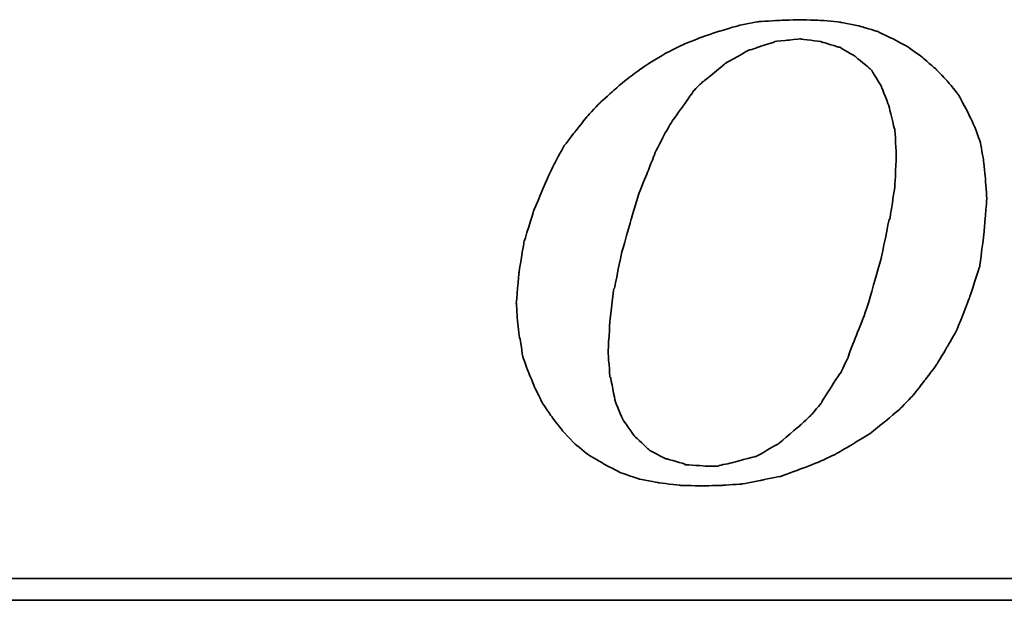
# Model space of a CAD drawing. Header units: millimetres. Extents: x 45 to 569, y -90 to 128.
# Tile 33 of 49: x 433.18 to 442.77, y -25.61 to -19.96. Entities that reach past the tile are written whole.
import ezdxf

# ---------------------------------------------------------------- set-up
doc = ezdxf.new("R2010")
doc.units = ezdxf.units.MM
doc.header["$LTSCALE"] = 0.15
doc.layers.add('DIM', color=4, linetype='CONTINUOUS')
doc.layers.add('layer 1', color=7, linetype='CONTINUOUS')

# ---------------------------------------------------------------- blocks, each defined once
blk = doc.blocks.new('TBI MOTION logo(完整正式版)')
at = {"layer": 'layer 1', "color": 22, "lineweight": 35}
for points, knots in [([(-11.34375, -6.98375), (-11.34375, -6.98375), (-10.91375, -7.43875), (-10.91375, -7.43875), (-10.91375, -7.43875), (-10.91375, -7.43875), (-10.38625, -7.87125), (-10.38625, -7.87125), (-10.38625, -7.87125), (-10.38625, -7.87125), (-9.81125, -8.20375), (-9.81125, -8.20375), (-9.81125, -8.20375), (-9.81125, -8.20375), (-9.21125, -8.51875), (-9.21125, -8.51875), (-9.21125, -8.51875), (-9.21125, -8.51875), (-8.51625, -8.75875), (-8.51625, -8.75875), (-8.51625, -8.75875), (-8.51625, -8.75875), (-7.77125, -8.90375), (-7.77125, -8.90375), (-7.77125, -8.90375), (-7.77125, -8.90375), (-6.97875, -8.99875), (-6.97875, -8.99875), (-6.97875, -8.99875), (-6.97875, -8.99875), (-6.14125, -9.02375), (-6.14125, -9.02375), (-6.14125, -9.02375), (-6.14125, -9.02375), (-5.37125, -8.99875), (-5.37125, -8.99875), (-5.37125, -8.99875), (-5.37125, -8.99875), (-4.65375, -8.94875), (-4.65375, -8.94875), (-4.65375, -8.94875), (-4.65375, -8.94875), (-3.93375, -8.80625), (-3.93375, -8.80625), (-3.93375, -8.80625), (-3.93375, -8.80625), (-3.21375, -8.66375), (-3.21375, -8.66375), (-3.21375, -8.66375), (-3.21375, -8.66375), (-2.49375, -8.39875), (-2.49375, -8.39875), (-2.49375, -8.39875), (-2.49375, -8.39875), (-1.79875, -8.13375), (-1.79875, -8.13375), (-1.79875, -8.13375), (-1.79875, -8.13375), (-1.17375, -7.84375), (-1.17375, -7.84375), (-1.17375, -7.84375), (-1.17375, -7.84375), (-0.52375, -7.46375), (-0.52375, -7.46375), (-0.52375, -7.46375), (-0.52375, -7.46375), (0.10124, -7.07875), (0.10124, -7.07875), (0.10124, -7.07875), (0.10124, -7.07875), (0.67625, -6.62375), (0.67625, -6.62375), (0.67625, -6.62375), (0.67625, -6.62375), (1.24874, -6.14375), (1.24874, -6.14375), (1.24874, -6.14375), (1.24874, -6.14375), (1.72874, -5.64125), (1.72874, -5.64125), (1.72874, -5.64125), (1.72874, -5.64125), (2.18624, -5.06375), (2.18624, -5.06375), (2.18624, -5.06375), (2.18624, -5.06375), (2.61625, -4.48874), (2.61625, -4.48874), (2.61625, -4.48874), (2.61625, -4.48874), (3.00125, -3.83874), (3.00125, -3.83874), (3.00125, -3.83874), (3.00125, -3.83874), (3.36124, -3.21374), (3.36124, -3.21374), (3.36124, -3.21374), (3.36124, -3.21374), (3.84374, -1.99125), (3.84374, -1.99125), (3.84374, -1.99125), (3.84374, -1.99125), (4.22625, -0.81875), (4.22625, -0.81875), (4.22625, -0.81875), (4.22625, -0.81875), (4.39125, 0.45624), (4.39125, 0.45624), (4.39125, 0.45624), (4.39125, 0.45624), (4.48874, 1.70124), (4.48874, 1.70124), (4.48874, 1.70124), (4.48874, 1.70124), (4.43874, 2.44625), (4.43874, 2.44625), (4.43874, 2.44625), (4.43874, 2.44625), (4.36874, 3.14125), (4.36874, 3.14125), (4.36874, 3.14125), (4.36874, 3.14125), (4.25125, 3.81125), (4.25125, 3.81125), (4.25125, 3.81125), (4.25125, 3.81125), (4.03124, 4.41125), (4.03124, 4.41125), (4.03124, 4.41125), (4.03124, 4.41125), (3.74374, 5.01125), (3.74374, 5.01125), (3.74374, 5.01125), (3.74374, 5.01125), (3.43124, 5.58875), (3.43124, 5.58875), (3.43124, 5.58875), (3.43124, 5.58875), (3.02625, 6.09125), (3.02625, 6.09125), (3.02625, 6.09125), (3.02625, 6.09125), (2.59374, 6.54875), (2.59374, 6.54875), (2.59374, 6.54875), (2.59374, 6.54875), (2.09124, 6.98125), (2.09124, 6.98125), (2.09124, 6.98125), (2.09124, 6.98125), (1.56124, 7.36625), (1.56124, 7.36625), (1.56124, 7.36625), (1.56124, 7.36625), (0.98624, 7.67625), (0.98624, 7.67625), (0.98624, 7.67625), (0.98624, 7.67625), (0.38624, 7.96375), (0.38624, 7.96375), (0.38624, 7.96375), (0.38624, 7.96375), (-0.25875, 8.15625), (-0.25875, 8.15625), (-0.25875, 8.15625), (-0.25875, 8.15625), (-0.98125, 8.30125), (-0.98125, 8.30125), (-0.98125, 8.30125), (-0.98125, 8.30125), (-1.70124, 8.37125), (-1.70124, 8.37125), (-1.70124, 8.37125), (-1.70124, 8.37125), (-2.49375, 8.39624), (-2.49375, 8.39624), (-2.49375, 8.39624), (-2.49375, 8.39624), (-3.28625, 8.37125), (-3.28625, 8.37125), (-3.28625, 8.37125), (-3.28625, 8.37125), (-4.05125, 8.32125), (-4.05125, 8.32125), (-4.05125, 8.32125), (-4.05125, 8.32125), (-4.77375, 8.18125), (-4.77375, 8.18125), (-4.77375, 8.18125), (-4.77375, 8.18125), (-5.51625, 7.96375), (-5.51625, 7.96375), (-5.51625, 7.96375), (-5.51625, 7.96375), (-6.21125, 7.72625), (-6.21125, 7.72625), (-6.21125, 7.72625), (-6.21125, 7.72625), (-6.92875, 7.43625), (-6.92875, 7.43625), (-6.92875, 7.43625), (-6.92875, 7.43625), (-7.57875, 7.10125), (-7.57875, 7.10125), (-7.57875, 7.10125), (-7.57875, 7.10125), (-8.24875, 6.69125), (-8.24875, 6.69125), (-8.24875, 6.69125), (-8.24875, 6.69125), (-8.84875, 6.26125), (-8.84875, 6.26125), (-8.84875, 6.26125), (-8.84875, 6.26125), (-9.42625, 5.78125), (-9.42625, 5.78125), (-9.42625, 5.78125), (-9.42625, 5.78125), (-9.95375, 5.30125), (-9.95375, 5.30125), (-9.95375, 5.30125), (-9.95375, 5.30125), (-10.43375, 4.79624), (-10.43375, 4.79624), (-10.43375, 4.79624), (-10.43375, 4.79624), (-10.88875, 4.22125), (-10.88875, 4.22125), (-10.88875, 4.22125), (-10.88875, 4.22125), (-11.29875, 3.69375), (-11.29875, 3.69375), (-11.29875, 3.69375), (-11.29875, 3.69375), (-11.63375, 3.09125), (-11.63375, 3.09125), (-11.63375, 3.09125), (-11.63375, 3.09125), (-11.91875, 2.49625), (-11.91875, 2.49625), (-11.91875, 2.49625), (-11.91875, 2.49625), (-12.44875, 1.24625), (-12.44875, 1.24625), (-12.44875, 1.24625), (-12.44875, 1.24625), (-12.80875, 0.06874), (-12.80875, 0.06874), (-12.80875, 0.06874), (-12.80875, 0.06874), (-12.99875, -1.07875), (-12.99875, -1.07875), (-12.99875, -1.07875), (-12.99875, -1.07875), (-13.09375, -2.18375), (-13.09375, -2.18375), (-13.09375, -2.18375), (-13.09375, -2.18375), (-13.04875, -2.85375), (-13.04875, -2.85375), (-13.04875, -2.85375), (-13.04875, -2.85375), (-12.97375, -3.50375), (-12.97375, -3.50375), (-12.97375, -3.50375), (-12.97375, -3.50375), (-12.95375, -3.50375), (-12.95375, -3.50375), (-12.95375, -3.50375), (-12.95375, -3.50375), (-12.85375, -4.17375), (-12.85375, -4.17375), (-12.85375, -4.17375), (-12.85375, -4.17375), (-12.63875, -4.77624), (-12.63875, -4.77624), (-12.63875, -4.77624), (-12.63875, -4.77624), (-12.39875, -5.35125), (-12.39875, -5.35125), (-12.39875, -5.35125), (-12.39875, -5.35125), (-12.11375, -5.92875), (-12.11375, -5.92875), (-12.11375, -5.92875), (-12.11375, -5.92875), (-11.75375, -6.45375), (-11.75375, -6.45375), (-11.75375, -6.45375), (-11.75375, -6.45375), (-11.34375, -6.98375), (-11.34375, -6.98375)], [0, 0, 0, 0, 0.01369863, 0.01369863, 0.01369863, 0.01369864, 0.02739726, 0.02739726, 0.02739726, 0.02739727, 0.04109589, 0.04109589, 0.04109589, 0.0410959, 0.05479452, 0.05479452, 0.05479452, 0.05479453, 0.06849315, 0.06849315, 0.06849315, 0.06849316, 0.08219178, 0.08219178, 0.08219178, 0.08219179, 0.09589041, 0.09589041, 0.09589041, 0.09589042, 0.10958904, 0.10958904, 0.10958904, 0.10958905, 0.12328767, 0.12328767, 0.12328767, 0.12328768, 0.1369863, 0.1369863, 0.1369863, 0.13698631, 0.15068493, 0.15068493, 0.15068493, 0.15068494, 0.16438356, 0.16438356, 0.16438356, 0.16438357, 0.17808219, 0.17808219, 0.17808219, 0.1780822, 0.19178082, 0.19178082, 0.19178082, 0.19178083, 0.20547945, 0.20547945, 0.20547945, 0.20547946, 0.21917808, 0.21917808, 0.21917808, 0.21917809, 0.23287671, 0.23287671, 0.23287671, 0.23287672, 0.24657534, 0.24657534, 0.24657534, 0.24657535, 0.26027397, 0.26027397, 0.26027397, 0.26027398, 0.2739726, 0.2739726, 0.2739726, 0.27397261, 0.28767123, 0.28767123, 0.28767123, 0.28767124, 0.30136986, 0.30136986, 0.30136986, 0.30136987, 0.31506849, 0.31506849, 0.31506849, 0.3150685, 0.32876712, 0.32876712, 0.32876712, 0.32876713, 0.34246575, 0.34246575, 0.34246575, 0.34246576, 0.35616438, 0.35616438, 0.35616438, 0.35616439, 0.36986301, 0.36986301, 0.36986301, 0.36986302, 0.38356164, 0.38356164, 0.38356164, 0.38356165, 0.39726027, 0.39726027, 0.39726027, 0.39726028, 0.4109589, 0.4109589, 0.4109589, 0.41095891, 0.42465753, 0.42465753, 0.42465753, 0.42465754, 0.43835616, 0.43835616, 0.43835616, 0.43835617, 0.45205479, 0.45205479, 0.45205479, 0.4520548, 0.46575342, 0.46575342, 0.46575342, 0.46575343, 0.47945205, 0.47945205, 0.47945205, 0.47945206, 0.49315068, 0.49315068, 0.49315068, 0.49315069, 0.50684932, 0.50684932, 0.50684932, 0.50684933, 0.52054795, 0.52054795, 0.52054795, 0.52054796, 0.53424658, 0.53424658, 0.53424658, 0.53424659, 0.54794521, 0.54794521, 0.54794521, 0.54794522, 0.56164384, 0.56164384, 0.56164384, 0.56164385, 0.57534247, 0.57534247, 0.57534247, 0.57534248, 0.5890411, 0.5890411, 0.5890411, 0.58904111, 0.60273973, 0.60273973, 0.60273973, 0.60273974, 0.61643836, 0.61643836, 0.61643836, 0.61643837, 0.63013699, 0.63013699, 0.63013699, 0.630137, 0.64383562, 0.64383562, 0.64383562, 0.64383563, 0.65753425, 0.65753425, 0.65753425, 0.65753426, 0.67123288, 0.67123288, 0.67123288, 0.67123289, 0.68493151, 0.68493151, 0.68493151, 0.68493152, 0.69863014, 0.69863014, 0.69863014, 0.69863015, 0.71232877, 0.71232877, 0.71232877, 0.71232878, 0.7260274, 0.7260274, 0.7260274, 0.72602741, 0.73972603, 0.73972603, 0.73972603, 0.73972604, 0.75342466, 0.75342466, 0.75342466, 0.75342467, 0.76712329, 0.76712329, 0.76712329, 0.7671233, 0.78082192, 0.78082192, 0.78082192, 0.78082193, 0.79452055, 0.79452055, 0.79452055, 0.79452056, 0.80821918, 0.80821918, 0.80821918, 0.80821919, 0.82191781, 0.82191781, 0.82191781, 0.82191782, 0.83561644, 0.83561644, 0.83561644, 0.83561645, 0.84931507, 0.84931507, 0.84931507, 0.84931508, 0.8630137, 0.8630137, 0.8630137, 0.86301371, 0.87671233, 0.87671233, 0.87671233, 0.87671234, 0.89041096, 0.89041096, 0.89041096, 0.89041097, 0.90410959, 0.90410959, 0.90410959, 0.9041096, 0.91780822, 0.91780822, 0.91780822, 0.91780823, 0.93150685, 0.93150685, 0.93150685, 0.93150686, 0.94520548, 0.94520548, 0.94520548, 0.94520549, 0.95890411, 0.95890411, 0.95890411, 0.95890412, 0.97260274, 0.97260274, 0.97260274, 0.97260275, 0.98630137, 0.98630137, 0.98630137, 0.98630138, 1, 1, 1, 1]), ([(-8.77875, 1.03124), (-8.77875, 1.03124), (-8.51625, 1.89625), (-8.51625, 1.89625), (-8.51625, 1.89625), (-8.51625, 1.89625), (-8.20375, 2.66375), (-8.20375, 2.66375), (-8.20375, 2.66375), (-8.20375, 2.66375), (-7.91625, 3.38125), (-7.91625, 3.38125), (-7.91625, 3.38125), (-7.91625, 3.38125), (-7.91625, 3.40624), (-7.91625, 3.40624), (-7.91625, 3.40624), (-7.91625, 3.40624), (-7.57875, 4.07624), (-7.57875, 4.07624), (-7.57875, 4.07624), (-7.57875, 4.07624), (-7.24375, 4.65125), (-7.24375, 4.65125), (-7.24375, 4.65125), (-7.24375, 4.65125), (-7.21875, 4.65125), (-7.21875, 4.65125), (-7.21875, 4.65125), (-7.21875, 4.65125), (-7.21875, 4.67624), (-7.21875, 4.67624), (-7.21875, 4.67624), (-7.21875, 4.67624), (-6.83625, 5.20375), (-6.83625, 5.20375), (-6.83625, 5.20375), (-6.83625, 5.20375), (-6.49875, 5.68625), (-6.49875, 5.68625), (-6.49875, 5.68625), (-6.49875, 5.68625), (-6.49875, 5.70625), (-6.49875, 5.70625), (-6.49875, 5.70625), (-6.49875, 5.70625), (-6.11625, 6.09125), (-6.11625, 6.09125), (-6.11625, 6.09125), (-6.11625, 6.09125), (-6.09125, 6.09125), (-6.09125, 6.09125), (-6.09125, 6.09125), (-6.09125, 6.09125), (-5.27375, 6.76625), (-5.27375, 6.76625), (-5.27375, 6.76625), (-5.27375, 6.76625), (-5.24875, 6.76625), (-5.24875, 6.76625), (-5.24875, 6.76625), (-5.24875, 6.76625), (-5.24875, 6.78625), (-5.24875, 6.78625), (-5.24875, 6.78625), (-5.24875, 6.78625), (-4.38875, 7.26624), (-4.38875, 7.26624), (-4.38875, 7.26624), (-4.38875, 7.26624), (-4.36125, 7.26624), (-4.36125, 7.26624), (-4.36125, 7.26624), (-4.36125, 7.26624), (-3.93375, 7.41125), (-3.93375, 7.41125), (-3.93375, 7.41125), (-3.93375, 7.41125), (-3.47375, 7.55625), (-3.47375, 7.55625), (-3.47375, 7.55625), (-3.47375, 7.55625), (-3.45375, 7.55625), (-3.45375, 7.55625), (-3.45375, 7.55625), (-3.45375, 7.55625), (-3.42875, 7.58124), (-3.42875, 7.58124), (-3.42875, 7.58124), (-3.42875, 7.58124), (-2.97375, 7.62625), (-2.97375, 7.62625), (-2.97375, 7.62625), (-2.97375, 7.62625), (-2.49375, 7.67625), (-2.49375, 7.67625), (-2.49375, 7.67625), (-2.49375, 7.67625), (-2.46875, 7.67625), (-2.46875, 7.67625), (-2.46875, 7.67625), (-2.46875, 7.67625), (-1.70124, 7.58124), (-1.70124, 7.58124), (-1.70124, 7.58124), (-1.70124, 7.58124), (-1.67875, 7.55625), (-1.67875, 7.55625), (-1.67875, 7.55625), (-1.67875, 7.55625), (-1.65375, 7.55625), (-1.65375, 7.55625), (-1.65375, 7.55625), (-1.65375, 7.55625), (-1.03125, 7.36625), (-1.03125, 7.36625), (-1.03125, 7.36625), (-1.03125, 7.36625), (-1.00625, 7.36625), (-1.00625, 7.36625), (-1.00625, 7.36625), (-1.00625, 7.36625), (-0.43124, 7.02624), (-0.43124, 7.02624), (-0.43124, 7.02624), (-0.43124, 7.02624), (-0.40625, 7.00624), (-0.40625, 7.00624), (-0.40625, 7.00624), (-0.40625, 7.00624), (0.12124, 6.57124), (0.12124, 6.57124), (0.12124, 6.57124), (0.12124, 6.57124), (0.14624, 6.54875), (0.14624, 6.54875), (0.14624, 6.54875), (0.14624, 6.54875), (0.17124, 6.52375), (0.17124, 6.52375), (0.17124, 6.52375), (0.17124, 6.52375), (0.55625, 5.89875), (0.55625, 5.89875), (0.55625, 5.89875), (0.55625, 5.89875), (0.55625, 5.87625), (0.55625, 5.87625), (0.55625, 5.87625), (0.55625, 5.87625), (0.84124, 5.15625), (0.84124, 5.15625), (0.84124, 5.15625), (0.84124, 5.15625), (0.84124, 5.13125), (0.84124, 5.13125), (0.84124, 5.13125), (0.84124, 5.13125), (1.03624, 4.31875), (1.03624, 4.31875), (1.03624, 4.31875), (1.03624, 4.31875), (1.05624, 4.31875), (1.05624, 4.31875), (1.05624, 4.31875), (1.05624, 4.31875), (1.05624, 4.29125), (1.05624, 4.29125), (1.05624, 4.29125), (1.05624, 4.29125), (1.10625, 3.33125), (1.10625, 3.33125), (1.10625, 3.33125), (1.10625, 3.33125), (1.10625, 3.30875), (1.10625, 3.30875), (1.10625, 3.30875), (1.10625, 3.30875), (1.05624, 2.20624), (1.05624, 2.20624), (1.05624, 2.20624), (1.05624, 2.20624), (1.05624, 2.18124), (1.05624, 2.18124), (1.05624, 2.18124), (1.05624, 2.18124), (0.86624, 0.93624), (0.86624, 0.93624), (0.86624, 0.93624), (0.86624, 0.93624), (0.84124, 0.93624), (0.84124, 0.93624), (0.84124, 0.93624), (0.84124, 0.93624), (0.55625, -0.45874), (0.55625, -0.45874), (0.55625, -0.45874), (0.55625, -0.45874), (0.12124, -1.99125), (0.12124, -1.99125), (0.12124, -1.99125), (0.12124, -1.99125), (0.12124, -2.01874), (0.12124, -2.01874), (0.12124, -2.01874), (0.12124, -2.01874), (-0.13874, -2.78375), (-0.13874, -2.78375), (-0.13874, -2.78375), (-0.13874, -2.78375), (-0.43124, -3.50375), (-0.43124, -3.50375), (-0.43124, -3.50375), (-0.43124, -3.50375), (-0.69375, -4.19875), (-0.69375, -4.19875), (-0.69375, -4.19875), (-0.69375, -4.19875), (-0.69375, -4.22375), (-0.69375, -4.22375), (-0.69375, -4.22375), (-0.69375, -4.22375), (-0.98125, -4.82374), (-0.98125, -4.82374), (-0.98125, -4.82374), (-0.98125, -4.82374), (-1.00625, -4.82374), (-1.00625, -4.82374), (-1.00625, -4.82374), (-1.00625, -4.82374), (-1.33875, -5.35125), (-1.33875, -5.35125), (-1.33875, -5.35125), (-1.33875, -5.35125), (-1.67875, -5.87875), (-1.67875, -5.87875), (-1.67875, -5.87875), (-1.67875, -5.87875), (-1.67875, -5.90375), (-1.67875, -5.90375), (-1.67875, -5.90375), (-1.67875, -5.90375), (-2.05875, -6.35875), (-2.05875, -6.35875), (-2.05875, -6.35875), (-2.05875, -6.35875), (-2.08375, -6.38375), (-2.08375, -6.38375), (-2.08375, -6.38375), (-2.08375, -6.38375), (-2.46875, -6.74375), (-2.46875, -6.74375), (-2.46875, -6.74375), (-2.46875, -6.74375), (-3.25875, -7.41625), (-3.25875, -7.41625), (-3.25875, -7.41625), (-3.25875, -7.41625), (-3.28625, -7.43875), (-3.28625, -7.43875), (-3.28625, -7.43875), (-3.28625, -7.43875), (-4.12375, -7.91875), (-4.12375, -7.91875), (-4.12375, -7.91875), (-4.12375, -7.91875), (-4.14875, -7.91875), (-4.14875, -7.91875), (-4.14875, -7.91875), (-4.14875, -7.91875), (-4.17125, -7.91875), (-4.17125, -7.91875), (-4.17125, -7.91875), (-4.17125, -7.91875), (-5.03375, -8.15875), (-5.03375, -8.15875), (-5.03375, -8.15875), (-5.03375, -8.15875), (-5.51625, -8.25625), (-5.51625, -8.25625), (-5.51625, -8.25625), (-5.51625, -8.25625), (-5.54125, -8.27875), (-5.54125, -8.27875), (-5.54125, -8.27875), (-5.54125, -8.27875), (-5.56375, -8.27875), (-5.56375, -8.27875), (-5.56375, -8.27875), (-5.56375, -8.27875), (-5.99625, -8.27875), (-5.99625, -8.27875), (-5.99625, -8.27875), (-5.99625, -8.27875), (-6.76375, -8.23125), (-6.76375, -8.23125), (-6.76375, -8.23125), (-6.76375, -8.23125), (-6.78875, -8.23125), (-6.78875, -8.23125), (-6.78875, -8.23125), (-6.78875, -8.23125), (-6.78875, -8.20375), (-6.78875, -8.20375), (-6.78875, -8.20375), (-6.78875, -8.20375), (-7.45875, -8.01375), (-7.45875, -8.01375), (-7.45875, -8.01375), (-7.45875, -8.01375), (-7.48375, -8.01375), (-7.48375, -8.01375), (-7.48375, -8.01375), (-7.48375, -8.01375), (-7.50875, -8.01375), (-7.50875, -8.01375), (-7.50875, -8.01375), (-7.50875, -8.01375), (-8.13125, -7.67875), (-8.13125, -7.67875), (-8.13125, -7.67875), (-8.13125, -7.67875), (-8.15625, -7.65375), (-8.15625, -7.65375), (-8.15625, -7.65375), (-8.15625, -7.65375), (-8.65875, -7.17375), (-8.65875, -7.17375), (-8.65875, -7.17375), (-8.65875, -7.17375), (-8.68375, -7.14875), (-8.68375, -7.14875), (-8.68375, -7.14875), (-8.68375, -7.14875), (-9.08875, -6.57375), (-9.08875, -6.57375), (-9.08875, -6.57375), (-9.08875, -6.57375), (-9.11375, -6.54875), (-9.11375, -6.54875), (-9.11375, -6.54875), (-9.11375, -6.54875), (-9.11375, -6.52875), (-9.11375, -6.52875), (-9.11375, -6.52875), (-9.11375, -6.52875), (-9.40375, -5.85375), (-9.40375, -5.85375), (-9.40375, -5.85375), (-9.40375, -5.85375), (-9.40375, -5.82875), (-9.40375, -5.82875), (-9.40375, -5.82875), (-9.40375, -5.82875), (-9.56875, -4.96875), (-9.56875, -4.96875), (-9.56875, -4.96875), (-9.56875, -4.96875), (-9.59375, -4.94375), (-9.59375, -4.94375), (-9.59375, -4.94375), (-9.59375, -4.94375), (-9.66375, -4.03375), (-9.66375, -4.03375), (-9.66375, -4.03375), (-9.66375, -4.03375), (-9.66375, -4.00875), (-9.66375, -4.00875), (-9.66375, -4.00875), (-9.66375, -4.00875), (-9.59375, -2.85375), (-9.59375, -2.85375), (-9.59375, -2.85375), (-9.59375, -2.85375), (-9.45125, -1.65875), (-9.45125, -1.65875), (-9.45125, -1.65875), (-9.45125, -1.65875), (-9.42625, -1.63375), (-9.42625, -1.63375), (-9.42625, -1.63375), (-9.42625, -1.63375), (-9.16125, -0.33875), (-9.16125, -0.33875), (-9.16125, -0.33875), (-9.16125, -0.33875), (-8.77875, 1.00624), (-8.77875, 1.00624), (-8.77875, 1.00624), (-8.77875, 1.00624), (-8.77875, 1.03124), (-8.77875, 1.03124)], [0, 0, 0, 0, 0.01020408, 0.01020408, 0.01020408, 0.01020409, 0.02040816, 0.02040816, 0.02040816, 0.02040817, 0.03061224, 0.03061224, 0.03061224, 0.03061225, 0.04081633, 0.04081633, 0.04081633, 0.04081634, 0.05102041, 0.05102041, 0.05102041, 0.05102042, 0.06122449, 0.06122449, 0.06122449, 0.0612245, 0.07142857, 0.07142857, 0.07142857, 0.07142858, 0.08163265, 0.08163265, 0.08163265, 0.08163266, 0.09183673, 0.09183673, 0.09183673, 0.09183674, 0.10204082, 0.10204082, 0.10204082, 0.10204083, 0.1122449, 0.1122449, 0.1122449, 0.11224491, 0.12244898, 0.12244898, 0.12244898, 0.12244899, 0.13265306, 0.13265306, 0.13265306, 0.13265307, 0.14285714, 0.14285714, 0.14285714, 0.14285715, 0.15306122, 0.15306122, 0.15306122, 0.15306123, 0.16326531, 0.16326531, 0.16326531, 0.16326532, 0.17346939, 0.17346939, 0.17346939, 0.1734694, 0.18367347, 0.18367347, 0.18367347, 0.18367348, 0.19387755, 0.19387755, 0.19387755, 0.19387756, 0.20408163, 0.20408163, 0.20408163, 0.20408164, 0.21428571, 0.21428571, 0.21428571, 0.21428572, 0.2244898, 0.2244898, 0.2244898, 0.22448981, 0.23469388, 0.23469388, 0.23469388, 0.23469389, 0.24489796, 0.24489796, 0.24489796, 0.24489797, 0.25510204, 0.25510204, 0.25510204, 0.25510205, 0.26530612, 0.26530612, 0.26530612, 0.26530613, 0.2755102, 0.2755102, 0.2755102, 0.27551021, 0.28571429, 0.28571429, 0.28571429, 0.2857143, 0.29591837, 0.29591837, 0.29591837, 0.29591838, 0.30612245, 0.30612245, 0.30612245, 0.30612246, 0.31632653, 0.31632653, 0.31632653, 0.31632654, 0.32653061, 0.32653061, 0.32653061, 0.32653062, 0.33673469, 0.33673469, 0.33673469, 0.3367347, 0.34693878, 0.34693878, 0.34693878, 0.34693879, 0.35714286, 0.35714286, 0.35714286, 0.35714287, 0.36734694, 0.36734694, 0.36734694, 0.36734695, 0.37755102, 0.37755102, 0.37755102, 0.37755103, 0.3877551, 0.3877551, 0.3877551, 0.38775511, 0.39795918, 0.39795918, 0.39795918, 0.39795919, 0.40816327, 0.40816327, 0.40816327, 0.40816328, 0.41836735, 0.41836735, 0.41836735, 0.41836736, 0.42857143, 0.42857143, 0.42857143, 0.42857144, 0.43877551, 0.43877551, 0.43877551, 0.43877552, 0.44897959, 0.44897959, 0.44897959, 0.4489796, 0.45918367, 0.45918367, 0.45918367, 0.45918368, 0.46938776, 0.46938776, 0.46938776, 0.46938777, 0.47959184, 0.47959184, 0.47959184, 0.47959185, 0.48979592, 0.48979592, 0.48979592, 0.48979593, 0.5, 0.5, 0.5, 0.50000001, 0.51020408, 0.51020408, 0.51020408, 0.51020409, 0.52040816, 0.52040816, 0.52040816, 0.52040817, 0.53061224, 0.53061224, 0.53061224, 0.53061225, 0.54081633, 0.54081633, 0.54081633, 0.54081634, 0.55102041, 0.55102041, 0.55102041, 0.55102042, 0.56122449, 0.56122449, 0.56122449, 0.5612245, 0.57142857, 0.57142857, 0.57142857, 0.57142858, 0.58163265, 0.58163265, 0.58163265, 0.58163266, 0.59183673, 0.59183673, 0.59183673, 0.59183674, 0.60204082, 0.60204082, 0.60204082, 0.60204083, 0.6122449, 0.6122449, 0.6122449, 0.61224491, 0.62244898, 0.62244898, 0.62244898, 0.62244899, 0.63265306, 0.63265306, 0.63265306, 0.63265307, 0.64285714, 0.64285714, 0.64285714, 0.64285715, 0.65306122, 0.65306122, 0.65306122, 0.65306123, 0.66326531, 0.66326531, 0.66326531, 0.66326532, 0.67346939, 0.67346939, 0.67346939, 0.6734694, 0.68367347, 0.68367347, 0.68367347, 0.68367348, 0.69387755, 0.69387755, 0.69387755, 0.69387756, 0.70408163, 0.70408163, 0.70408163, 0.70408164, 0.71428571, 0.71428571, 0.71428571, 0.71428572, 0.7244898, 0.7244898, 0.7244898, 0.72448981, 0.73469388, 0.73469388, 0.73469388, 0.73469389, 0.74489796, 0.74489796, 0.74489796, 0.74489797, 0.75510204, 0.75510204, 0.75510204, 0.75510205, 0.76530612, 0.76530612, 0.76530612, 0.76530613, 0.7755102, 0.7755102, 0.7755102, 0.77551021, 0.78571429, 0.78571429, 0.78571429, 0.7857143, 0.79591837, 0.79591837, 0.79591837, 0.79591838, 0.80612245, 0.80612245, 0.80612245, 0.80612246, 0.81632653, 0.81632653, 0.81632653, 0.81632654, 0.82653061, 0.82653061, 0.82653061, 0.82653062, 0.83673469, 0.83673469, 0.83673469, 0.8367347, 0.84693878, 0.84693878, 0.84693878, 0.84693879, 0.85714286, 0.85714286, 0.85714286, 0.85714287, 0.86734694, 0.86734694, 0.86734694, 0.86734695, 0.87755102, 0.87755102, 0.87755102, 0.87755103, 0.8877551, 0.8877551, 0.8877551, 0.88775511, 0.89795918, 0.89795918, 0.89795918, 0.89795919, 0.90816327, 0.90816327, 0.90816327, 0.90816328, 0.91836735, 0.91836735, 0.91836735, 0.91836736, 0.92857143, 0.92857143, 0.92857143, 0.92857144, 0.93877551, 0.93877551, 0.93877551, 0.93877552, 0.94897959, 0.94897959, 0.94897959, 0.9489796, 0.95918367, 0.95918367, 0.95918367, 0.95918368, 0.96938776, 0.96938776, 0.96938776, 0.96938777, 0.97959184, 0.97959184, 0.97959184, 0.97959185, 0.98979592, 0.98979592, 0.98979592, 0.98979593, 1, 1, 1, 1]), ([(75.90875, -9.47875), (75.90875, -9.47875), (75.90875, -12.28625), (75.90875, -12.28625), (75.90875, -12.28625), (75.90875, -12.28625), (75.90875, -12.47875), (75.90875, -12.47875), (75.90875, -12.47875), (75.90875, -12.47875), (75.71625, -12.47875), (75.71625, -12.47875), (75.71625, -12.47875), (75.71625, -12.47875), (-88.32875, -12.47875), (-88.32875, -12.47875), (-88.32875, -12.47875), (-88.32875, -12.47875), (-88.32875, -13.29375), (-88.32875, -13.29375), (-88.32875, -13.29375), (-88.32875, -13.29375), (82.89125, -13.29375), (82.89125, -13.29375), (82.89125, -13.29375), (82.89125, -13.29375), (75.90875, -9.47875), (75.90875, -9.47875)], [0, 0, 0, 0, 0.14285714, 0.14285714, 0.14285714, 0.14285715, 0.28571429, 0.28571429, 0.28571429, 0.2857143, 0.42857143, 0.42857143, 0.42857143, 0.42857144, 0.57142857, 0.57142857, 0.57142857, 0.57142858, 0.71428571, 0.71428571, 0.71428571, 0.71428572, 0.85714286, 0.85714286, 0.85714286, 0.85714287, 1, 1, 1, 1])]:
    blk.add_open_spline(points, degree=3, knots=knots, dxfattribs=at)

msp = doc.modelspace()

# ---------------------------------------------------------------- block references
at = {"layer": 'DIM', "color": 0, "xscale": 0.2606204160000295, "yscale": 0.2606204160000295, "zscale": 0.2606204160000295}
msp.add_blockref('TBI MOTION logo(完整正式版)', (441.4316, -22.1473), dxfattribs=at)

doc.saveas('drawing.dxf')
